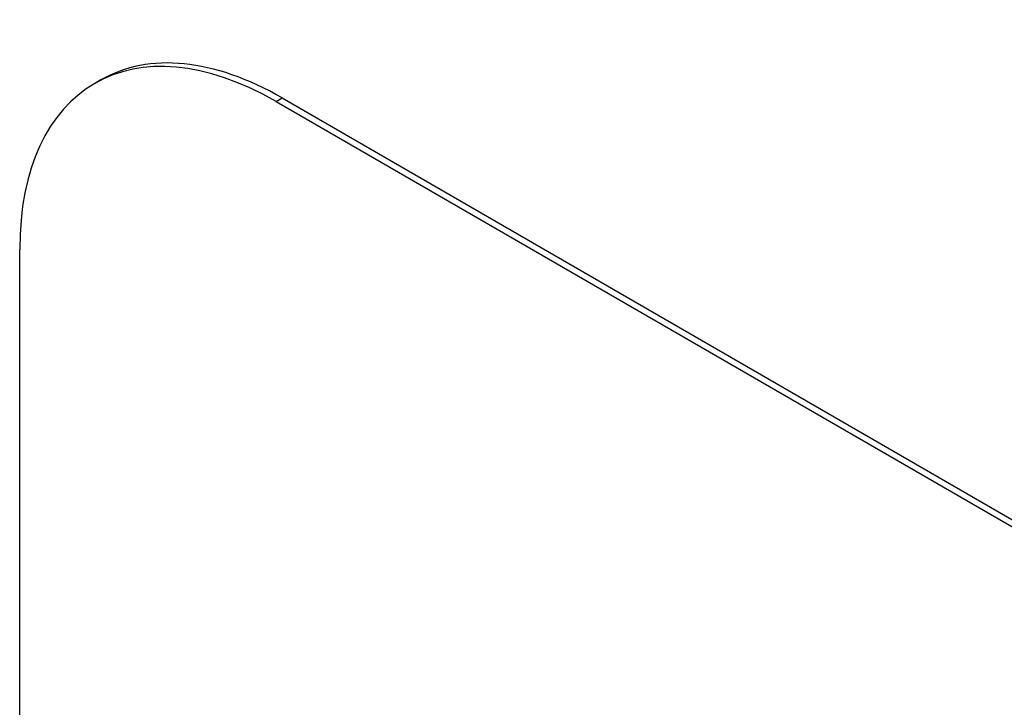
# Model space of a CAD drawing. Header units: inches. Extents: x 20 to 506, y 54 to 236.
# Tile 171 of 245: x 459.577 to 460.256, y 210.677 to 211.151. Entities that reach past the tile are written whole.
import ezdxf

# ---------------------------------------------------------------- set-up
doc = ezdxf.new("R2010")
doc.units = ezdxf.units.IN
doc.header["$MEASUREMENT"] = 0
doc.layers.add('Visible Edges(ANSI)', color=7, linetype='Continuous', lineweight=25)
doc.layers.add('Visible Tangent Edges(ANSI)', color=7, linetype='Continuous', lineweight=25)

msp = doc.modelspace()

# ---------------------------------------------------------------- linework, layer by layer
at = {"layer": 'Visible Edges(ANSI)'}
for p, q in [((459.63265, 211.1094), (459.6284, 211.10695)), ((459.7534, 211.09457), (461.87472, 209.86982)), ((459.75765, 211.09702), (461.87897, 209.87227)), ((459.57663, 209.76776), (459.57663, 210.99251))]:
    msp.add_line(p, q, dxfattribs=at)
for centre, end_param in [((459.7534, 210.89045), 7.068583), ((459.75765, 210.89289), 6.283185)]:
    msp.add_ellipse(centre, major_axis=(-0.125, 0.21651), ratio=0.57735, start_param=5.497787, end_param=end_param, dxfattribs=at)
at = {"layer": 'Visible Tangent Edges(ANSI)'}
msp.add_line((459.7534, 211.09457), (459.75765, 211.09702), dxfattribs=at)

doc.saveas('drawing.dxf')
